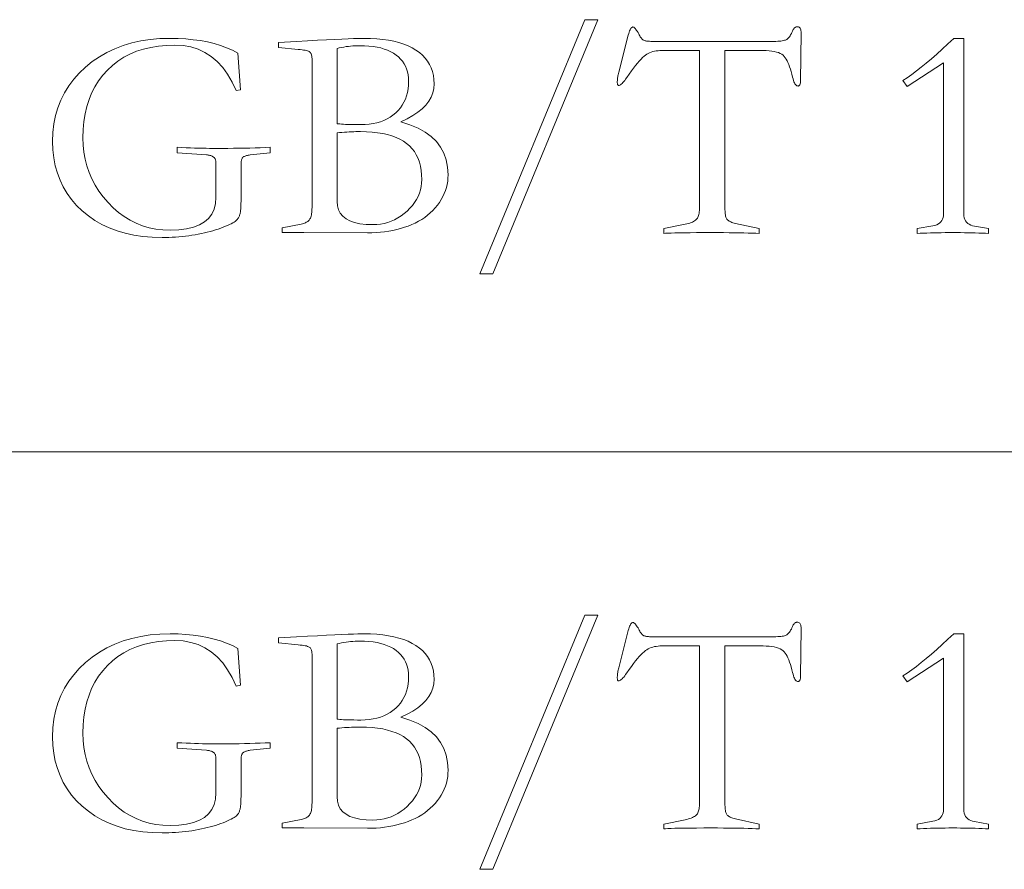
# Model space of a CAD drawing. Extents: x 0 to 1189, y 0 to 841.
# Tile 99 of 132: x 1041 to 1053, y 57 to 67. Entities that reach past the tile are written whole.
import ezdxf

# ---------------------------------------------------------------- set-up
doc = ezdxf.new("R2010")
doc.units = 0

msp = doc.modelspace()

# ---------------------------------------------------------------- linework, layer by layer
at = {"color": 7, "lineweight": 13}
msp.add_line((1026.5, 62), (1064, 62), dxfattribs=at)
for points in [[(1047.864, 66.902), (1048.013, 66.902), (1046.82, 64.019), (1046.674, 64.019)], [(1048.357, 66.728), (1048.362, 66.746), (1048.367, 66.761), (1048.372, 66.774), (1048.377, 66.786), (1048.382, 66.796), (1048.387, 66.804), (1048.392, 66.81), (1048.398, 66.815), (1048.403, 66.818), (1048.409, 66.819), (1048.414, 66.818), (1048.419, 66.816), (1048.425, 66.812), (1048.431, 66.806), (1048.437, 66.799), (1048.444, 66.791), (1048.451, 66.781), (1048.459, 66.77), (1048.467, 66.757), (1048.475, 66.742), (1048.481, 66.73), (1048.487, 66.719), (1048.493, 66.709), (1048.499, 66.7), (1048.505, 66.692), (1048.511, 66.685), (1048.517, 66.679), (1048.522, 66.675), (1048.528, 66.671), (1048.534, 66.668), (1048.54, 66.665), (1048.547, 66.663), (1048.555, 66.661), (1048.564, 66.66), (1048.574, 66.659), (1048.586, 66.657), (1048.598, 66.657), (1048.611, 66.656), (1048.626, 66.656), (1048.641, 66.656), (1049.984, 66.656), (1050.008, 66.656), (1050.03, 66.656), (1050.051, 66.657), (1050.07, 66.659), (1050.087, 66.66), (1050.102, 66.662), (1050.116, 66.665), (1050.128, 66.668), (1050.138, 66.671), (1050.147, 66.675), (1050.154, 66.679), (1050.162, 66.685), (1050.169, 66.692), (1050.177, 66.7), (1050.184, 66.709), (1050.191, 66.719), (1050.198, 66.731), (1050.206, 66.744), (1050.213, 66.758), (1050.22, 66.773), (1050.224, 66.783), (1050.228, 66.791), (1050.233, 66.798), (1050.238, 66.805), (1050.243, 66.81), (1050.248, 66.814), (1050.254, 66.818), (1050.26, 66.82), (1050.266, 66.822), (1050.272, 66.822), (1050.28, 66.821), (1050.288, 66.819), (1050.295, 66.816), (1050.301, 66.811), (1050.305, 66.805), (1050.31, 66.797), (1050.313, 66.788), (1050.315, 66.778), (1050.316, 66.766), (1050.317, 66.753), (1050.31, 66.205), (1050.31, 66.194), (1050.309, 66.185), (1050.307, 66.176), (1050.305, 66.169), (1050.303, 66.163), (1050.3, 66.158), (1050.296, 66.154), (1050.292, 66.151), (1050.287, 66.15), (1050.282, 66.149), (1050.275, 66.15), (1050.267, 66.153), (1050.26, 66.158), (1050.254, 66.165), (1050.247, 66.174), (1050.241, 66.185), (1050.235, 66.198), (1050.23, 66.213), (1050.225, 66.231), (1050.22, 66.25), (1050.212, 66.283), (1050.204, 66.313), (1050.195, 66.342), (1050.186, 66.369), (1050.177, 66.394), (1050.168, 66.416), (1050.158, 66.437), (1050.147, 66.455), (1050.137, 66.471), (1050.126, 66.486), (1050.114, 66.498), (1050.099, 66.509), (1050.081, 66.519), (1050.061, 66.528), (1050.038, 66.535), (1050.013, 66.541), (1049.985, 66.546), (1049.955, 66.549), (1049.922, 66.551), (1049.887, 66.551), (1049.453, 66.551), (1049.453, 64.765), (1049.453, 64.747), (1049.454, 64.73), (1049.455, 64.714), (1049.457, 64.7), (1049.459, 64.687), (1049.461, 64.675), (1049.464, 64.664), (1049.467, 64.655), (1049.471, 64.647), (1049.475, 64.64), (1049.48, 64.634), (1049.487, 64.628), (1049.494, 64.623), (1049.502, 64.617), (1049.511, 64.612), (1049.521, 64.608), (1049.532, 64.603), (1049.544, 64.599), (1049.557, 64.595), (1049.571, 64.591), (1049.841, 64.532), (1049.841, 64.477), (1049.803, 64.479), (1049.761, 64.481), (1049.716, 64.482), (1049.667, 64.484), (1049.614, 64.485), (1049.558, 64.486), (1049.499, 64.486), (1049.436, 64.487), (1049.37, 64.487), (1049.3, 64.487), (1049.213, 64.487), (1049.132, 64.487), (1049.059, 64.486), (1048.994, 64.486), (1048.936, 64.485), (1048.886, 64.484), (1048.843, 64.482), (1048.807, 64.481), (1048.78, 64.479), (1048.759, 64.477), (1048.759, 64.532), (1049.002, 64.581), (1049.021, 64.585), (1049.039, 64.59), (1049.056, 64.595), (1049.071, 64.601), (1049.085, 64.607), (1049.098, 64.613), (1049.109, 64.62), (1049.119, 64.627), (1049.127, 64.634), (1049.134, 64.642), (1049.14, 64.65), (1049.145, 64.66), (1049.15, 64.67), (1049.154, 64.681), (1049.157, 64.693), (1049.16, 64.706), (1049.162, 64.721), (1049.164, 64.736), (1049.165, 64.751), (1049.165, 64.768), (1049.165, 66.551), (1048.738, 66.551), (1048.716, 66.552), (1048.694, 66.55), (1048.673, 66.548), (1048.653, 66.545), (1048.634, 66.54), (1048.616, 66.534), (1048.598, 66.527), (1048.582, 66.519), (1048.566, 66.51), (1048.551, 66.499), (1048.536, 66.487), (1048.519, 66.472), (1048.501, 66.453), (1048.482, 66.432), (1048.462, 66.408), (1048.44, 66.382), (1048.417, 66.352), (1048.392, 66.32), (1048.366, 66.284), (1048.339, 66.246), (1048.327, 66.229), (1048.316, 66.214), (1048.305, 66.2), (1048.295, 66.188), (1048.286, 66.179), (1048.277, 66.17), (1048.269, 66.164), (1048.262, 66.16), (1048.255, 66.157), (1048.249, 66.156), (1048.246, 66.156), (1048.243, 66.158), (1048.24, 66.159), (1048.238, 66.162), (1048.236, 66.166), (1048.235, 66.17), (1048.233, 66.175), (1048.233, 66.18), (1048.232, 66.187), (1048.232, 66.194), (1048.232, 66.202), (1048.233, 66.211), (1048.233, 66.22), (1048.235, 66.23), (1048.236, 66.241), (1048.238, 66.252), (1048.24, 66.265), (1048.243, 66.277), (1048.246, 66.291), (1048.249, 66.305)], [(1044.294, 65.393), (1044.069, 65.369), (1044.057, 65.367), (1044.047, 65.365), (1044.037, 65.363), (1044.028, 65.361), (1044.019, 65.358), (1044.011, 65.355), (1044.004, 65.352), (1043.998, 65.349), (1043.992, 65.345), (1043.987, 65.341), (1043.983, 65.336), (1043.979, 65.331), (1043.976, 65.326), (1043.973, 65.32), (1043.97, 65.313), (1043.969, 65.306), (1043.967, 65.298), (1043.966, 65.29), (1043.965, 65.281), (1043.965, 65.271), (1043.965, 64.886), (1043.965, 64.863), (1043.965, 64.841), (1043.964, 64.82), (1043.964, 64.801), (1043.963, 64.784), (1043.962, 64.768), (1043.961, 64.754), (1043.96, 64.741), (1043.959, 64.73), (1043.958, 64.72), (1043.956, 64.711), (1043.954, 64.702), (1043.952, 64.694), (1043.949, 64.685), (1043.946, 64.677), (1043.943, 64.669), (1043.939, 64.661), (1043.935, 64.653), (1043.93, 64.646), (1043.925, 64.638), (1043.919, 64.631), (1043.91, 64.623), (1043.899, 64.615), (1043.886, 64.606), (1043.871, 64.598), (1043.854, 64.588), (1043.834, 64.579), (1043.812, 64.569), (1043.788, 64.559), (1043.762, 64.548), (1043.734, 64.538), (1043.705, 64.527), (1043.676, 64.518), (1043.645, 64.509), (1043.614, 64.5), (1043.582, 64.492), (1043.549, 64.484), (1043.515, 64.476), (1043.48, 64.47), (1043.444, 64.463), (1043.408, 64.457), (1043.372, 64.452), (1043.335, 64.447), (1043.298, 64.443), (1043.261, 64.44), (1043.223, 64.437), (1043.185, 64.435), (1043.147, 64.433), (1043.109, 64.432), (1043.07, 64.432), (1042.958, 64.435), (1042.852, 64.444), (1042.749, 64.459), (1042.652, 64.48), (1042.559, 64.507), (1042.471, 64.541), (1042.387, 64.58), (1042.308, 64.625), (1042.234, 64.676), (1042.164, 64.734), (1042.1, 64.796), (1042.043, 64.862), (1041.993, 64.931), (1041.949, 65.005), (1041.912, 65.081), (1041.882, 65.162), (1041.858, 65.246), (1041.841, 65.334), (1041.831, 65.426), (1041.828, 65.521), (1041.832, 65.623), (1041.843, 65.72), (1041.861, 65.814), (1041.888, 65.904), (1041.921, 65.99), (1041.962, 66.073), (1042.011, 66.151), (1042.067, 66.226), (1042.13, 66.297), (1042.201, 66.364), (1042.278, 66.426), (1042.359, 66.482), (1042.444, 66.53), (1042.533, 66.573), (1042.627, 66.609), (1042.725, 66.638), (1042.828, 66.661), (1042.934, 66.677), (1043.045, 66.687), (1043.16, 66.69), (1043.251, 66.689), (1043.339, 66.684), (1043.423, 66.675), (1043.505, 66.664), (1043.583, 66.649), (1043.659, 66.63), (1043.731, 66.609), (1043.801, 66.584), (1043.867, 66.555), (1043.93, 66.524), (1043.958, 66.107), (1043.909, 66.097), (1043.864, 66.195), (1043.813, 66.283), (1043.757, 66.361), (1043.695, 66.428), (1043.628, 66.485), (1043.556, 66.531), (1043.479, 66.567), (1043.396, 66.593), (1043.309, 66.609), (1043.216, 66.614), (1043.12, 66.611), (1043.028, 66.603), (1042.941, 66.588), (1042.858, 66.568), (1042.779, 66.543), (1042.705, 66.511), (1042.634, 66.475), (1042.568, 66.432), (1042.506, 66.383), (1042.449, 66.329), (1042.396, 66.271), (1042.349, 66.208), (1042.307, 66.141), (1042.271, 66.07), (1042.241, 65.996), (1042.216, 65.917), (1042.196, 65.834), (1042.182, 65.748), (1042.174, 65.657), (1042.171, 65.563), (1042.174, 65.48), (1042.183, 65.399), (1042.197, 65.32), (1042.217, 65.244), (1042.243, 65.169), (1042.274, 65.097), (1042.312, 65.027), (1042.354, 64.959), (1042.403, 64.893), (1042.458, 64.829), (1042.516, 64.769), (1042.577, 64.716), (1042.641, 64.669), (1042.707, 64.628), (1042.776, 64.594), (1042.848, 64.565), (1042.922, 64.543), (1042.999, 64.528), (1043.078, 64.518), (1043.16, 64.515), (1043.259, 64.519), (1043.347, 64.53), (1043.425, 64.549), (1043.493, 64.575), (1043.55, 64.608), (1043.597, 64.649), (1043.634, 64.697), (1043.66, 64.753), (1043.675, 64.816), (1043.68, 64.886), (1043.68, 65.271), (1043.68, 65.281), (1043.679, 65.291), (1043.678, 65.3), (1043.676, 65.308), (1043.674, 65.316), (1043.671, 65.323), (1043.668, 65.329), (1043.664, 65.335), (1043.659, 65.34), (1043.654, 65.344), (1043.649, 65.348), (1043.643, 65.352), (1043.636, 65.355), (1043.629, 65.358), (1043.621, 65.361), (1043.613, 65.363), (1043.604, 65.365), (1043.594, 65.366), (1043.584, 65.368), (1043.573, 65.369), (1043.24, 65.393), (1043.24, 65.455), (1043.292, 65.453), (1043.343, 65.45), (1043.392, 65.448), (1043.438, 65.446), (1043.484, 65.445), (1043.527, 65.444), (1043.568, 65.443), (1043.607, 65.442), (1043.645, 65.441), (1043.68, 65.441), (1043.748, 65.441), (1043.815, 65.442), (1043.88, 65.443), (1043.943, 65.444), (1044.006, 65.445), (1044.066, 65.446), (1044.125, 65.448), (1044.183, 65.45), (1044.24, 65.453), (1044.294, 65.455)], [(1044.388, 66.586), (1044.388, 66.645), (1044.593, 66.656), (1044.718, 66.662), (1044.832, 66.668), (1044.935, 66.673), (1045.028, 66.678), (1045.11, 66.682), (1045.181, 66.685), (1045.241, 66.687), (1045.29, 66.689), (1045.328, 66.69), (1045.356, 66.69), (1045.432, 66.689), (1045.504, 66.685), (1045.573, 66.678), (1045.637, 66.669), (1045.698, 66.657), (1045.756, 66.642), (1045.81, 66.625), (1045.86, 66.605), (1045.906, 66.582), (1045.949, 66.557), (1045.988, 66.529), (1046.023, 66.499), (1046.054, 66.466), (1046.08, 66.431), (1046.103, 66.394), (1046.121, 66.355), (1046.135, 66.313), (1046.146, 66.269), (1046.152, 66.222), (1046.154, 66.173), (1046.15, 66.122), (1046.139, 66.072), (1046.12, 66.024), (1046.094, 65.978), (1046.06, 65.934), (1046.019, 65.892), (1045.97, 65.852), (1045.914, 65.814), (1045.85, 65.777), (1045.779, 65.743), (1045.881, 65.711), (1045.972, 65.673), (1046.052, 65.628), (1046.121, 65.577), (1046.18, 65.52), (1046.228, 65.457), (1046.265, 65.388), (1046.292, 65.312), (1046.308, 65.231), (1046.313, 65.143), (1046.312, 65.106), (1046.309, 65.069), (1046.302, 65.033), (1046.294, 64.998), (1046.283, 64.963), (1046.27, 64.929), (1046.254, 64.895), (1046.236, 64.862), (1046.215, 64.83), (1046.192, 64.798), (1046.167, 64.767), (1046.14, 64.738), (1046.111, 64.71), (1046.081, 64.684), (1046.048, 64.66), (1046.015, 64.637), (1045.979, 64.616), (1045.941, 64.596), (1045.902, 64.578), (1045.861, 64.562), (1045.818, 64.547), (1045.775, 64.534), (1045.731, 64.522), (1045.686, 64.512), (1045.64, 64.503), (1045.593, 64.496), (1045.546, 64.491), (1045.497, 64.487), (1045.448, 64.485), (1045.398, 64.484), (1044.676, 64.487), (1044.43, 64.487), (1044.43, 64.543), (1044.648, 64.584), (1044.661, 64.587), (1044.673, 64.591), (1044.684, 64.595), (1044.695, 64.599), (1044.705, 64.604), (1044.714, 64.609), (1044.722, 64.615), (1044.729, 64.621), (1044.736, 64.628), (1044.742, 64.635), (1044.747, 64.643), (1044.752, 64.652), (1044.756, 64.662), (1044.76, 64.674), (1044.763, 64.687), (1044.765, 64.702), (1044.767, 64.717), (1044.769, 64.734), (1044.769, 64.752), (1044.77, 64.772), (1044.77, 66.451), (1044.77, 66.462), (1044.769, 66.472), (1044.768, 66.481), (1044.767, 66.49), (1044.765, 66.499), (1044.763, 66.506), (1044.76, 66.513), (1044.757, 66.52), (1044.754, 66.525), (1044.751, 66.531), (1044.746, 66.535), (1044.739, 66.54), (1044.73, 66.544), (1044.719, 66.548), (1044.707, 66.551), (1044.692, 66.555), (1044.675, 66.558), (1044.657, 66.561), (1044.636, 66.563), (1044.614, 66.565)], [(1052.443, 64.477), (1052.407, 64.479), (1052.369, 64.481), (1052.331, 64.482), (1052.292, 64.484), (1052.252, 64.485), (1052.211, 64.486), (1052.169, 64.486), (1052.126, 64.487), (1052.082, 64.487), (1052.037, 64.487), (1051.993, 64.487), (1051.949, 64.487), (1051.906, 64.486), (1051.864, 64.486), (1051.823, 64.485), (1051.783, 64.484), (1051.744, 64.482), (1051.705, 64.481), (1051.668, 64.479), (1051.632, 64.477), (1051.632, 64.532), (1051.812, 64.564), (1051.835, 64.569), (1051.856, 64.577), (1051.874, 64.586), (1051.89, 64.597), (1051.903, 64.61), (1051.914, 64.624), (1051.922, 64.64), (1051.928, 64.658), (1051.932, 64.678), (1051.933, 64.699), (1051.933, 66.413), (1051.521, 66.146), (1051.472, 66.211), (1051.521, 66.244), (1051.572, 66.281), (1051.624, 66.32), (1051.679, 66.363), (1051.736, 66.409), (1051.794, 66.459), (1051.855, 66.512), (1051.917, 66.568), (1051.981, 66.627), (1052.048, 66.69), (1052.162, 66.69), (1052.162, 64.699), (1052.164, 64.676), (1052.167, 64.656), (1052.173, 64.637), (1052.182, 64.62), (1052.193, 64.605), (1052.206, 64.592), (1052.222, 64.581), (1052.24, 64.572), (1052.261, 64.565), (1052.284, 64.56), (1052.443, 64.532)], [(1045.054, 65.722), (1045.068, 65.72), (1045.084, 65.719), (1045.103, 65.717), (1045.126, 65.716), (1045.151, 65.715), (1045.18, 65.714), (1045.212, 65.713), (1045.246, 65.712), (1045.284, 65.712), (1045.325, 65.712), (1045.373, 65.713), (1045.419, 65.717), (1045.464, 65.724), (1045.506, 65.733), (1045.546, 65.745), (1045.585, 65.76), (1045.621, 65.777), (1045.656, 65.797), (1045.688, 65.82), (1045.719, 65.846), (1045.746, 65.873), (1045.772, 65.903), (1045.794, 65.934), (1045.813, 65.967), (1045.829, 66.002), (1045.842, 66.039), (1045.853, 66.078), (1045.86, 66.118), (1045.865, 66.16), (1045.866, 66.205), (1045.865, 66.242), (1045.86, 66.277), (1045.853, 66.311), (1045.843, 66.344), (1045.83, 66.374), (1045.815, 66.403), (1045.796, 66.43), (1045.775, 66.455), (1045.751, 66.479), (1045.724, 66.501), (1045.694, 66.521), (1045.662, 66.539), (1045.627, 66.555), (1045.59, 66.569), (1045.55, 66.581), (1045.508, 66.59), (1045.463, 66.597), (1045.416, 66.603), (1045.366, 66.606), (1045.314, 66.607), (1045.287, 66.607), (1045.261, 66.606), (1045.234, 66.604), (1045.208, 66.602), (1045.182, 66.599), (1045.156, 66.596), (1045.13, 66.592), (1045.104, 66.587), (1045.079, 66.582), (1045.054, 66.576)], [(1045.054, 65.618), (1045.054, 64.841), (1045.058, 64.791), (1045.07, 64.746), (1045.091, 64.707), (1045.119, 64.672), (1045.156, 64.643), (1045.2, 64.62), (1045.253, 64.601), (1045.314, 64.588), (1045.383, 64.58), (1045.46, 64.578), (1045.504, 64.579), (1045.547, 64.584), (1045.588, 64.591), (1045.629, 64.602), (1045.668, 64.616), (1045.707, 64.633), (1045.744, 64.653), (1045.78, 64.676), (1045.815, 64.703), (1045.849, 64.732), (1045.88, 64.763), (1045.909, 64.796), (1045.933, 64.829), (1045.955, 64.863), (1045.974, 64.898), (1045.988, 64.934), (1046, 64.971), (1046.008, 65.009), (1046.013, 65.048), (1046.015, 65.088), (1046.013, 65.142), (1046.008, 65.193), (1046, 65.241), (1045.988, 65.286), (1045.972, 65.329), (1045.953, 65.369), (1045.931, 65.406), (1045.905, 65.439), (1045.876, 65.47), (1045.843, 65.499), (1045.807, 65.524), (1045.767, 65.547), (1045.724, 65.567), (1045.677, 65.584), (1045.626, 65.599), (1045.572, 65.611), (1045.514, 65.62), (1045.452, 65.627), (1045.387, 65.631), (1045.318, 65.632), (1045.293, 65.632), (1045.268, 65.632), (1045.243, 65.631), (1045.217, 65.63), (1045.191, 65.629), (1045.165, 65.627), (1045.138, 65.625), (1045.11, 65.623), (1045.082, 65.621)], [(1047.864, 60.149), (1048.013, 60.149), (1046.82, 57.266), (1046.674, 57.266)], [(1048.357, 59.976), (1048.362, 59.993), (1048.367, 60.008), (1048.372, 60.022), (1048.377, 60.033), (1048.382, 60.043), (1048.387, 60.051), (1048.392, 60.058), (1048.398, 60.062), (1048.403, 60.065), (1048.409, 60.066), (1048.414, 60.065), (1048.419, 60.063), (1048.425, 60.059), (1048.431, 60.054), (1048.437, 60.047), (1048.444, 60.038), (1048.451, 60.028), (1048.459, 60.017), (1048.467, 60.004), (1048.475, 59.99), (1048.481, 59.978), (1048.487, 59.967), (1048.493, 59.957), (1048.499, 59.948), (1048.505, 59.94), (1048.511, 59.933), (1048.517, 59.927), (1048.522, 59.922), (1048.528, 59.918), (1048.534, 59.915), (1048.54, 59.913), (1048.547, 59.911), (1048.555, 59.909), (1048.564, 59.907), (1048.574, 59.906), (1048.586, 59.905), (1048.598, 59.904), (1048.611, 59.903), (1048.626, 59.903), (1048.641, 59.903), (1049.984, 59.903), (1050.008, 59.903), (1050.03, 59.904), (1050.051, 59.905), (1050.07, 59.906), (1050.087, 59.908), (1050.102, 59.91), (1050.116, 59.912), (1050.128, 59.915), (1050.138, 59.918), (1050.147, 59.922), (1050.154, 59.926), (1050.162, 59.932), (1050.169, 59.939), (1050.177, 59.947), (1050.184, 59.956), (1050.191, 59.967), (1050.198, 59.978), (1050.206, 59.991), (1050.213, 60.005), (1050.22, 60.021), (1050.224, 60.03), (1050.228, 60.038), (1050.233, 60.046), (1050.238, 60.052), (1050.243, 60.057), (1050.248, 60.062), (1050.254, 60.065), (1050.26, 60.067), (1050.266, 60.069), (1050.272, 60.069), (1050.28, 60.069), (1050.288, 60.067), (1050.295, 60.063), (1050.301, 60.058), (1050.305, 60.052), (1050.31, 60.044), (1050.313, 60.035), (1050.315, 60.025), (1050.316, 60.013), (1050.317, 60), (1050.31, 59.452), (1050.31, 59.441), (1050.309, 59.432), (1050.307, 59.424), (1050.305, 59.416), (1050.303, 59.41), (1050.3, 59.405), (1050.296, 59.401), (1050.292, 59.399), (1050.287, 59.397), (1050.282, 59.396), (1050.275, 59.397), (1050.267, 59.4), (1050.26, 59.405), (1050.254, 59.412), (1050.247, 59.421), (1050.241, 59.433), (1050.235, 59.446), (1050.23, 59.461), (1050.225, 59.478), (1050.22, 59.497), (1050.212, 59.53), (1050.204, 59.561), (1050.195, 59.59), (1050.186, 59.616), (1050.177, 59.641), (1050.168, 59.663), (1050.158, 59.684), (1050.147, 59.702), (1050.137, 59.719), (1050.126, 59.733), (1050.114, 59.745), (1050.099, 59.757), (1050.081, 59.766), (1050.061, 59.775), (1050.038, 59.782), (1050.013, 59.788), (1049.985, 59.793), (1049.955, 59.796), (1049.922, 59.798), (1049.887, 59.799), (1049.453, 59.799), (1049.453, 58.012), (1049.453, 57.994), (1049.454, 57.977), (1049.455, 57.962), (1049.457, 57.947), (1049.459, 57.934), (1049.461, 57.922), (1049.464, 57.912), (1049.467, 57.902), (1049.471, 57.894), (1049.475, 57.887), (1049.48, 57.881), (1049.487, 57.875), (1049.494, 57.87), (1049.502, 57.864), (1049.511, 57.859), (1049.521, 57.855), (1049.532, 57.85), (1049.544, 57.846), (1049.557, 57.842), (1049.571, 57.839), (1049.841, 57.78), (1049.841, 57.724), (1049.803, 57.726), (1049.761, 57.728), (1049.716, 57.73), (1049.667, 57.731), (1049.614, 57.732), (1049.558, 57.733), (1049.499, 57.734), (1049.436, 57.734), (1049.37, 57.735), (1049.3, 57.735), (1049.213, 57.735), (1049.132, 57.734), (1049.059, 57.734), (1048.994, 57.733), (1048.936, 57.732), (1048.886, 57.731), (1048.843, 57.73), (1048.807, 57.728), (1048.78, 57.726), (1048.759, 57.724), (1048.759, 57.78), (1049.002, 57.828), (1049.021, 57.833), (1049.039, 57.837), (1049.056, 57.842), (1049.071, 57.848), (1049.085, 57.854), (1049.098, 57.86), (1049.109, 57.867), (1049.119, 57.874), (1049.127, 57.881), (1049.134, 57.889), (1049.14, 57.897), (1049.145, 57.907), (1049.15, 57.917), (1049.154, 57.928), (1049.157, 57.941), (1049.16, 57.954), (1049.162, 57.968), (1049.164, 57.983), (1049.165, 57.999), (1049.165, 58.016), (1049.165, 59.799), (1048.738, 59.799), (1048.716, 59.799), (1048.694, 59.798), (1048.673, 59.795), (1048.653, 59.792), (1048.634, 59.787), (1048.616, 59.782), (1048.598, 59.775), (1048.582, 59.767), (1048.566, 59.757), (1048.551, 59.747), (1048.536, 59.734), (1048.519, 59.719), (1048.501, 59.701), (1048.482, 59.68), (1048.462, 59.656), (1048.44, 59.629), (1048.417, 59.599), (1048.392, 59.567), (1048.366, 59.532), (1048.339, 59.493), (1048.327, 59.476), (1048.316, 59.461), (1048.305, 59.447), (1048.295, 59.436), (1048.286, 59.426), (1048.277, 59.418), (1048.269, 59.411), (1048.262, 59.407), (1048.255, 59.404), (1048.249, 59.403), (1048.246, 59.404), (1048.243, 59.405), (1048.24, 59.407), (1048.238, 59.409), (1048.236, 59.413), (1048.235, 59.417), (1048.233, 59.422), (1048.233, 59.428), (1048.232, 59.434), (1048.232, 59.441), (1048.232, 59.449), (1048.233, 59.458), (1048.233, 59.467), (1048.235, 59.477), (1048.236, 59.488), (1048.238, 59.5), (1048.24, 59.512), (1048.243, 59.525), (1048.246, 59.538), (1048.249, 59.552)], [(1044.294, 58.64), (1044.069, 58.616), (1044.057, 58.614), (1044.047, 58.612), (1044.037, 58.61), (1044.028, 58.608), (1044.019, 58.605), (1044.011, 58.602), (1044.004, 58.599), (1043.998, 58.596), (1043.992, 58.592), (1043.987, 58.588), (1043.983, 58.584), (1043.979, 58.579), (1043.976, 58.573), (1043.973, 58.567), (1043.97, 58.56), (1043.969, 58.553), (1043.967, 58.545), (1043.966, 58.537), (1043.965, 58.528), (1043.965, 58.519), (1043.965, 58.134), (1043.965, 58.11), (1043.965, 58.088), (1043.964, 58.068), (1043.964, 58.049), (1043.963, 58.031), (1043.962, 58.015), (1043.961, 58.001), (1043.96, 57.988), (1043.959, 57.977), (1043.958, 57.967), (1043.956, 57.958), (1043.954, 57.949), (1043.952, 57.941), (1043.949, 57.932), (1043.946, 57.924), (1043.943, 57.916), (1043.939, 57.908), (1043.935, 57.9), (1043.93, 57.893), (1043.925, 57.886), (1043.919, 57.878), (1043.91, 57.87), (1043.899, 57.862), (1043.886, 57.854), (1043.871, 57.845), (1043.854, 57.836), (1043.834, 57.826), (1043.812, 57.816), (1043.788, 57.806), (1043.762, 57.795), (1043.734, 57.785), (1043.705, 57.775), (1043.676, 57.765), (1043.645, 57.756), (1043.614, 57.747), (1043.582, 57.739), (1043.549, 57.731), (1043.515, 57.724), (1043.48, 57.717), (1043.444, 57.71), (1043.408, 57.704), (1043.372, 57.699), (1043.335, 57.694), (1043.298, 57.69), (1043.261, 57.687), (1043.223, 57.684), (1043.185, 57.682), (1043.147, 57.68), (1043.109, 57.679), (1043.07, 57.679), (1042.958, 57.682), (1042.852, 57.691), (1042.749, 57.706), (1042.652, 57.727), (1042.559, 57.755), (1042.471, 57.788), (1042.387, 57.827), (1042.308, 57.872), (1042.234, 57.924), (1042.164, 57.981), (1042.1, 58.043), (1042.043, 58.109), (1041.993, 58.179), (1041.949, 58.252), (1041.912, 58.329), (1041.882, 58.409), (1041.858, 58.494), (1041.841, 58.581), (1041.831, 58.673), (1041.828, 58.768), (1041.832, 58.87), (1041.843, 58.968), (1041.861, 59.061), (1041.888, 59.151), (1041.921, 59.238), (1041.962, 59.32), (1042.011, 59.399), (1042.067, 59.473), (1042.13, 59.544), (1042.201, 59.611), (1042.278, 59.673), (1042.359, 59.729), (1042.444, 59.778), (1042.533, 59.82), (1042.627, 59.856), (1042.725, 59.885), (1042.828, 59.908), (1042.934, 59.924), (1043.045, 59.934), (1043.16, 59.937), (1043.251, 59.936), (1043.339, 59.931), (1043.423, 59.922), (1043.505, 59.911), (1043.583, 59.896), (1043.659, 59.878), (1043.731, 59.856), (1043.801, 59.831), (1043.867, 59.803), (1043.93, 59.771), (1043.958, 59.355), (1043.909, 59.344), (1043.864, 59.442), (1043.813, 59.53), (1043.757, 59.608), (1043.695, 59.675), (1043.628, 59.732), (1043.556, 59.778), (1043.479, 59.815), (1043.396, 59.84), (1043.309, 59.856), (1043.216, 59.861), (1043.12, 59.858), (1043.028, 59.85), (1042.941, 59.836), (1042.858, 59.816), (1042.779, 59.79), (1042.705, 59.759), (1042.634, 59.722), (1042.568, 59.679), (1042.506, 59.631), (1042.449, 59.577), (1042.396, 59.518), (1042.349, 59.455), (1042.307, 59.388), (1042.271, 59.317), (1042.241, 59.243), (1042.216, 59.164), (1042.196, 59.082), (1042.182, 58.995), (1042.174, 58.904), (1042.171, 58.81), (1042.174, 58.727), (1042.183, 58.646), (1042.197, 58.568), (1042.217, 58.491), (1042.243, 58.417), (1042.274, 58.344), (1042.312, 58.274), (1042.354, 58.206), (1042.403, 58.14), (1042.458, 58.076), (1042.516, 58.017), (1042.577, 57.963), (1042.641, 57.916), (1042.707, 57.875), (1042.776, 57.841), (1042.848, 57.813), (1042.922, 57.791), (1042.999, 57.775), (1043.078, 57.766), (1043.16, 57.762), (1043.259, 57.766), (1043.347, 57.777), (1043.425, 57.796), (1043.493, 57.822), (1043.55, 57.855), (1043.597, 57.896), (1043.634, 57.944), (1043.66, 58), (1043.675, 58.063), (1043.68, 58.134), (1043.68, 58.519), (1043.68, 58.529), (1043.679, 58.538), (1043.678, 58.547), (1043.676, 58.555), (1043.674, 58.563), (1043.671, 58.57), (1043.668, 58.576), (1043.664, 58.582), (1043.659, 58.587), (1043.654, 58.591), (1043.649, 58.595), (1043.643, 58.599), (1043.636, 58.602), (1043.629, 58.605), (1043.621, 58.608), (1043.613, 58.61), (1043.604, 58.612), (1043.594, 58.614), (1043.584, 58.615), (1043.573, 58.616), (1043.24, 58.64), (1043.24, 58.702), (1043.292, 58.7), (1043.343, 58.697), (1043.392, 58.695), (1043.438, 58.694), (1043.484, 58.692), (1043.527, 58.691), (1043.568, 58.69), (1043.607, 58.689), (1043.645, 58.689), (1043.68, 58.689), (1043.748, 58.689), (1043.815, 58.689), (1043.88, 58.69), (1043.943, 58.691), (1044.006, 58.692), (1044.066, 58.694), (1044.125, 58.695), (1044.183, 58.697), (1044.24, 58.7), (1044.294, 58.702)], [(1044.388, 59.833), (1044.388, 59.892), (1044.593, 59.903), (1044.718, 59.909), (1044.832, 59.915), (1044.935, 59.92), (1045.028, 59.925), (1045.11, 59.929), (1045.181, 59.932), (1045.241, 59.934), (1045.29, 59.936), (1045.328, 59.937), (1045.356, 59.937), (1045.432, 59.936), (1045.504, 59.932), (1045.573, 59.925), (1045.637, 59.916), (1045.698, 59.904), (1045.756, 59.889), (1045.81, 59.872), (1045.86, 59.852), (1045.906, 59.829), (1045.949, 59.804), (1045.988, 59.776), (1046.023, 59.746), (1046.054, 59.713), (1046.08, 59.678), (1046.103, 59.641), (1046.121, 59.602), (1046.135, 59.56), (1046.146, 59.516), (1046.152, 59.469), (1046.154, 59.421), (1046.15, 59.369), (1046.139, 59.319), (1046.12, 59.271), (1046.094, 59.225), (1046.06, 59.181), (1046.019, 59.139), (1045.97, 59.099), (1045.914, 59.061), (1045.85, 59.025), (1045.779, 58.99), (1045.881, 58.958), (1045.972, 58.92), (1046.052, 58.875), (1046.121, 58.824), (1046.18, 58.768), (1046.228, 58.704), (1046.265, 58.635), (1046.292, 58.56), (1046.308, 58.478), (1046.313, 58.39), (1046.312, 58.353), (1046.309, 58.317), (1046.302, 58.281), (1046.294, 58.245), (1046.283, 58.21), (1046.27, 58.176), (1046.254, 58.142), (1046.236, 58.109), (1046.215, 58.077), (1046.192, 58.045), (1046.167, 58.014), (1046.14, 57.985), (1046.111, 57.958), (1046.081, 57.932), (1046.048, 57.907), (1046.015, 57.884), (1045.979, 57.863), (1045.941, 57.844), (1045.902, 57.826), (1045.861, 57.809), (1045.818, 57.794), (1045.775, 57.781), (1045.731, 57.769), (1045.686, 57.759), (1045.64, 57.751), (1045.593, 57.744), (1045.546, 57.738), (1045.497, 57.734), (1045.448, 57.732), (1045.398, 57.731), (1044.676, 57.735), (1044.43, 57.735), (1044.43, 57.79), (1044.648, 57.832), (1044.661, 57.835), (1044.673, 57.838), (1044.684, 57.842), (1044.695, 57.846), (1044.705, 57.851), (1044.714, 57.857), (1044.722, 57.862), (1044.729, 57.868), (1044.736, 57.875), (1044.742, 57.882), (1044.747, 57.89), (1044.752, 57.899), (1044.756, 57.91), (1044.76, 57.921), (1044.763, 57.935), (1044.765, 57.949), (1044.767, 57.964), (1044.769, 57.981), (1044.769, 58), (1044.77, 58.019), (1044.77, 59.698), (1044.77, 59.709), (1044.769, 59.719), (1044.768, 59.729), (1044.767, 59.738), (1044.765, 59.746), (1044.763, 59.753), (1044.76, 59.761), (1044.757, 59.767), (1044.754, 59.773), (1044.751, 59.778), (1044.746, 59.783), (1044.739, 59.787), (1044.73, 59.791), (1044.719, 59.795), (1044.707, 59.799), (1044.692, 59.802), (1044.675, 59.805), (1044.657, 59.808), (1044.636, 59.81), (1044.614, 59.813)], [(1045.054, 58.97), (1045.068, 58.968), (1045.084, 58.966), (1045.103, 58.964), (1045.126, 58.963), (1045.151, 58.962), (1045.18, 58.961), (1045.212, 58.96), (1045.246, 58.96), (1045.284, 58.959), (1045.325, 58.959), (1045.373, 58.961), (1045.419, 58.965), (1045.464, 58.971), (1045.506, 58.981), (1045.546, 58.993), (1045.585, 59.007), (1045.621, 59.025), (1045.656, 59.045), (1045.688, 59.067), (1045.719, 59.093), (1045.746, 59.12), (1045.772, 59.15), (1045.794, 59.181), (1045.813, 59.214), (1045.829, 59.249), (1045.842, 59.286), (1045.853, 59.325), (1045.86, 59.365), (1045.865, 59.408), (1045.866, 59.452), (1045.865, 59.489), (1045.86, 59.525), (1045.853, 59.559), (1045.843, 59.591), (1045.83, 59.621), (1045.815, 59.65), (1045.796, 59.677), (1045.775, 59.703), (1045.751, 59.726), (1045.724, 59.748), (1045.694, 59.769), (1045.662, 59.787), (1045.627, 59.802), (1045.59, 59.816), (1045.55, 59.828), (1045.508, 59.837), (1045.463, 59.845), (1045.416, 59.85), (1045.366, 59.853), (1045.314, 59.854), (1045.287, 59.854), (1045.261, 59.853), (1045.234, 59.851), (1045.208, 59.849), (1045.182, 59.846), (1045.156, 59.843), (1045.13, 59.839), (1045.104, 59.834), (1045.079, 59.829), (1045.054, 59.823)], [(1052.443, 57.724), (1052.407, 57.726), (1052.369, 57.728), (1052.331, 57.73), (1052.292, 57.731), (1052.252, 57.732), (1052.211, 57.733), (1052.169, 57.734), (1052.126, 57.734), (1052.082, 57.735), (1052.037, 57.735), (1051.993, 57.735), (1051.949, 57.734), (1051.906, 57.734), (1051.864, 57.733), (1051.823, 57.732), (1051.783, 57.731), (1051.744, 57.73), (1051.705, 57.728), (1051.668, 57.726), (1051.632, 57.724), (1051.632, 57.78), (1051.812, 57.811), (1051.835, 57.817), (1051.856, 57.824), (1051.874, 57.833), (1051.89, 57.844), (1051.903, 57.857), (1051.914, 57.871), (1051.922, 57.887), (1051.928, 57.905), (1051.932, 57.925), (1051.933, 57.946), (1051.933, 59.66), (1051.521, 59.393), (1051.472, 59.459), (1051.521, 59.492), (1051.572, 59.528), (1051.624, 59.567), (1051.679, 59.61), (1051.736, 59.656), (1051.794, 59.706), (1051.855, 59.759), (1051.917, 59.815), (1051.981, 59.875), (1052.048, 59.937), (1052.162, 59.937), (1052.162, 57.946), (1052.164, 57.924), (1052.167, 57.903), (1052.173, 57.884), (1052.182, 57.867), (1052.193, 57.853), (1052.206, 57.84), (1052.222, 57.829), (1052.24, 57.82), (1052.261, 57.813), (1052.284, 57.807), (1052.443, 57.78)], [(1045.054, 58.866), (1045.054, 58.088), (1045.058, 58.038), (1045.07, 57.994), (1045.091, 57.954), (1045.119, 57.92), (1045.156, 57.891), (1045.2, 57.867), (1045.253, 57.849), (1045.314, 57.835), (1045.383, 57.827), (1045.46, 57.825), (1045.504, 57.826), (1045.547, 57.831), (1045.588, 57.839), (1045.629, 57.85), (1045.668, 57.863), (1045.707, 57.88), (1045.744, 57.9), (1045.78, 57.924), (1045.815, 57.95), (1045.849, 57.979), (1045.88, 58.011), (1045.909, 58.043), (1045.933, 58.076), (1045.955, 58.11), (1045.974, 58.145), (1045.988, 58.181), (1046, 58.218), (1046.008, 58.256), (1046.013, 58.295), (1046.015, 58.335), (1046.013, 58.389), (1046.008, 58.44), (1046, 58.488), (1045.988, 58.534), (1045.972, 58.576), (1045.953, 58.616), (1045.931, 58.653), (1045.905, 58.687), (1045.876, 58.718), (1045.843, 58.746), (1045.807, 58.771), (1045.767, 58.794), (1045.724, 58.814), (1045.677, 58.831), (1045.626, 58.846), (1045.572, 58.858), (1045.514, 58.867), (1045.452, 58.874), (1045.387, 58.878), (1045.318, 58.879), (1045.293, 58.879), (1045.268, 58.879), (1045.243, 58.878), (1045.217, 58.877), (1045.191, 58.876), (1045.165, 58.874), (1045.138, 58.873), (1045.11, 58.871), (1045.082, 58.868)]]:
    msp.add_lwpolyline(points, close=True, dxfattribs=at)

doc.saveas('drawing.dxf')
